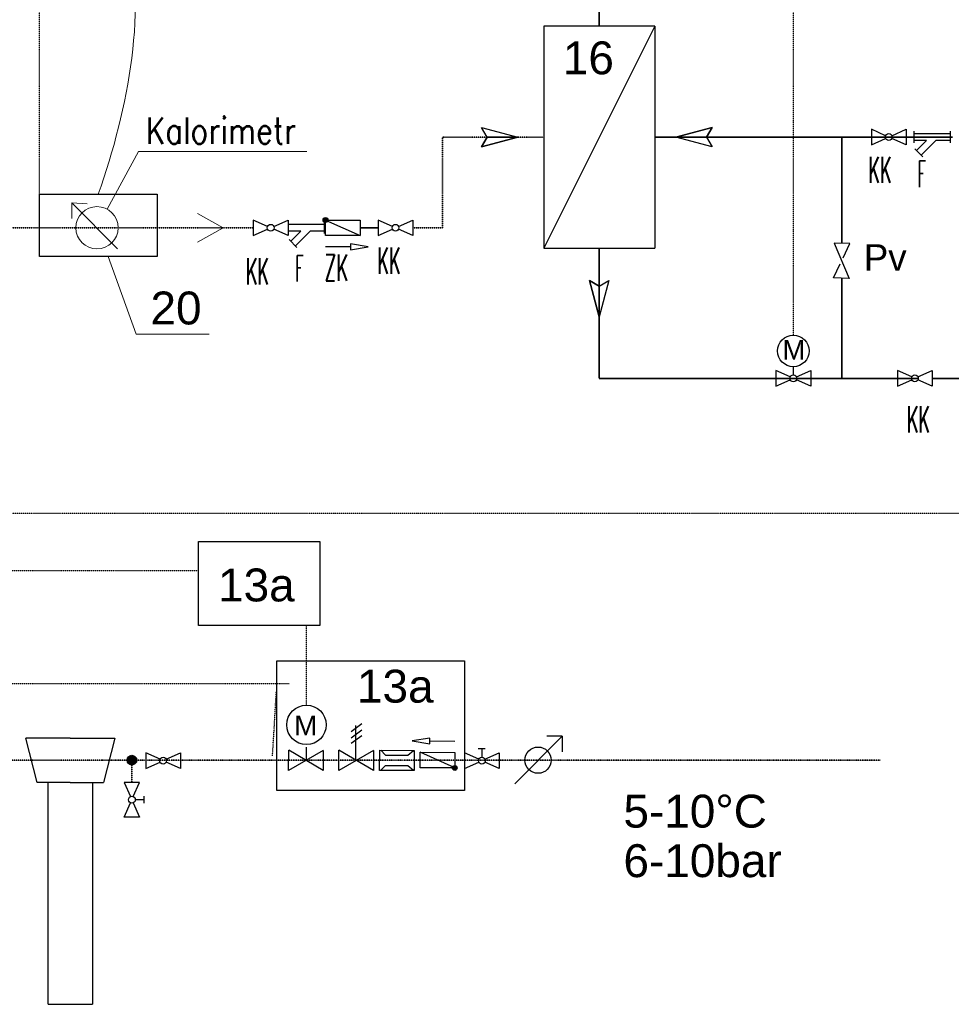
# Model space of a CAD drawing. Header units: millimetres. Extents: x -98431657 to -98227415, y -465497820 to -465456067.
# Tile 39 of 63: x -98396353 to -98394582, y -465489874 to -465488002. Entities that reach past the tile are written whole.
import ezdxf

# ---------------------------------------------------------------- set-up
doc = ezdxf.new("R2010")
doc.units = ezdxf.units.MM
for name, pattern in [('Carkovana', [0.21, 0.15, -0.06]), ('Carkovana 0.5x', [0.14, 0.1, -0.04]), ('Cerchovana', [0.27, 0.15, -0.06, 0, -0.06]), ('Teckovana', [0.06, 0, -0.06])]:
    doc.linetypes.add(name, pattern=pattern)
for name, color, linetype, lineweight in [('Aktivní chlazení', 7, 'Continuous', 25), ('kanalizace nová', 4, 'Continuous', 18), ('Vodovod', 7, 'Continuous', 18), ('WPF 1 - vrt', 7, 'Continuous', 25), ('WPF 2 - vrt', 7, 'Continuous', 25), ('základ', 7, 'Continuous', 25)]:
    doc.layers.add(name, color=color, linetype=linetype, lineweight=lineweight)
doc.styles.add('ARIAL', font='arial.ttf')
doc.styles.add('ROMANS', font='romans__.ttf')

msp = doc.modelspace()

# ---------------------------------------------------------------- hatches: boundary and pattern name
at = {"layer": 'WPF 2 - vrt', "true_color": 0x000000}
for points in [[(-98395771.7, -465488387.7), (-98395770.8, -465488387.6), (-98395769.9, -465488387.4), (-98395769.1, -465488386.9), (-98395768.4, -465488386.3), (-98395767.8, -465488385.6), (-98395767.4, -465488384.7), (-98395767.2, -465488383.8), (-98395767.1, -465488382.9), (-98395767.3, -465488382), (-98395767.6, -465488381.1), (-98395768.1, -465488380.3), (-98395768.7, -465488379.6), (-98395769.5, -465488379.1), (-98395770.4, -465488378.7), (-98395771.3, -465488378.6), (-98395772.2, -465488378.6), (-98395773.1, -465488378.7), (-98395774, -465488379.1), (-98395774.7, -465488379.6), (-98395775.4, -465488380.3), (-98395775.9, -465488381.1), (-98395776.2, -465488382), (-98395776.3, -465488382.9), (-98395776.3, -465488383.8), (-98395776.1, -465488384.7), (-98395775.6, -465488385.6), (-98395775.1, -465488386.3), (-98395774.4, -465488386.9), (-98395773.5, -465488387.4), (-98395772.7, -465488387.6)], [(-98395525.9, -465489420.1), (-98395526.8, -465489420.2), (-98395527.7, -465489420.5), (-98395528.5, -465489421), (-98395529.2, -465489421.6), (-98395529.8, -465489422.3), (-98395530.2, -465489423.1), (-98395530.4, -465489424), (-98395530.5, -465489425), (-98395530.4, -465489425.9), (-98395530, -465489426.8), (-98395529.5, -465489427.6), (-98395528.9, -465489428.2), (-98395528.1, -465489428.8), (-98395527.3, -465489429.1), (-98395526.4, -465489429.3), (-98395525.4, -465489429.3), (-98395524.5, -465489429.1), (-98395523.7, -465489428.8), (-98395522.9, -465489428.3), (-98395522.3, -465489427.6), (-98395521.8, -465489426.8), (-98395521.4, -465489425.9), (-98395521.3, -465489425), (-98395521.3, -465489424.1), (-98395521.6, -465489423.2), (-98395522, -465489422.3), (-98395522.5, -465489421.6), (-98395523.2, -465489421), (-98395524.1, -465489420.5), (-98395524.9, -465489420.2)]]:
    msp.add_hatch(color=18, dxfattribs=at).paths.add_polyline_path(points)
at = {"layer": 'základ', "true_color": 0x000000}
msp.add_hatch(color=18, dxfattribs=at).paths.add_polyline_path([(-98396130.6, -465489409.9), (-98396130.8, -465489408.1), (-98396131.4, -465489406.3), (-98396132.3, -465489404.7), (-98396133.5, -465489403.3), (-98396135, -465489402.1), (-98396136.6, -465489401.3), (-98396138.4, -465489400.8), (-98396140.3, -465489400.7), (-98396142.2, -465489401), (-98396143.9, -465489401.7), (-98396145.5, -465489402.7), (-98396146.8, -465489403.9), (-98396147.9, -465489405.5), (-98396148.6, -465489407.2), (-98396149, -465489409), (-98396149, -465489410.9), (-98396148.6, -465489412.7), (-98396147.9, -465489414.4), (-98396146.8, -465489415.9), (-98396145.5, -465489417.2), (-98396143.9, -465489418.2), (-98396142.2, -465489418.9), (-98396140.3, -465489419.1), (-98396138.4, -465489419), (-98396136.6, -465489418.6), (-98396135, -465489417.8), (-98396133.5, -465489416.6), (-98396132.3, -465489415.2), (-98396131.4, -465489413.6), (-98396130.8, -465489411.8)])

# ---------------------------------------------------------------- linework, layer by layer
at = {"layer": 'Aktivní chlazení'}
for p, q in [((-98395356.8, -465488014.5), (-98395356.8, -465488436.4)), ((-98395145.8, -465488014.5), (-98395356.8, -465488014.5)), ((-98395145.8, -465488014.5), (-98395356.8, -465488436.4)), ((-98395145.8, -465488014.5), (-98395145.8, -465488436.4)), ((-98395464.2, -465488225.4), (-98395474.8, -465488207)), ((-98395474.8, -465488207), (-98395405.9, -465488225.4)), ((-98395464.2, -465488225.4), (-98395474.8, -465488207)), ((-98395474.8, -465488207), (-98395405.9, -465488225.4)), ((-98395105.7, -465488225.4), (-98395036.8, -465488207)), ((-98395105.7, -465488225.4), (-98395036.8, -465488207)), ((-98395036.8, -465488207), (-98395047.4, -465488225.4)), ((-98395036.8, -465488207), (-98395047.4, -465488225.4)), ((-98395474.8, -465488243.9), (-98395464.2, -465488225.4)), ((-98395405.9, -465488225.4), (-98395474.8, -465488243.9)), ((-98395474.8, -465488243.9), (-98395464.2, -465488225.4)), ((-98395405.9, -465488225.4), (-98395474.8, -465488243.9)), ((-98395464.2, -465488225.4), (-98395405.9, -465488225.4)), ((-98395464.2, -465488225.4), (-98395405.9, -465488225.4)), ((-98395047.4, -465488225.4), (-98395105.7, -465488225.4)), ((-98395036.8, -465488243.9), (-98395105.7, -465488225.4)), ((-98395047.4, -465488225.4), (-98395105.7, -465488225.4)), ((-98395036.8, -465488243.9), (-98395105.7, -465488225.4)), ((-98395047.4, -465488225.4), (-98395036.8, -465488243.9)), ((-98395047.4, -465488225.4), (-98395036.8, -465488243.9)), ((-98395356.8, -465488436.4), (-98395145.8, -465488436.4)), ((-98395269.8, -465488498.4), (-98395251.3, -465488508.9)), ((-98395251.3, -465488567.3), (-98395269.8, -465488498.4)), ((-98395269.8, -465488498.4), (-98395251.3, -465488508.9)), ((-98395251.3, -465488567.3), (-98395269.8, -465488498.4)), ((-98395251.3, -465488508.9), (-98395232.9, -465488498.4)), ((-98395232.9, -465488498.4), (-98395251.3, -465488567.3)), ((-98395251.3, -465488508.9), (-98395232.9, -465488498.4)), ((-98395232.9, -465488498.4), (-98395251.3, -465488567.3)), ((-98395251.3, -465488508.9), (-98395251.3, -465488567.3)), ((-98395251.3, -465488508.9), (-98395251.3, -465488567.3))]:
    msp.add_line(p, q, dxfattribs=at)
for points in [[(-98395105.7, -465488225.4), (-98395047.4, -465488225.4), (-98395036.8, -465488207), (-98395105.7, -465488225.4)], [(-98395105.7, -465488225.4), (-98395047.4, -465488225.4), (-98395036.8, -465488207), (-98395105.7, -465488225.4)], [(-98395405.9, -465488225.4), (-98395464.2, -465488225.4), (-98395474.8, -465488243.9), (-98395405.9, -465488225.4)], [(-98395405.9, -465488225.4), (-98395464.2, -465488225.4), (-98395474.8, -465488243.9), (-98395405.9, -465488225.4)], [(-98395251.3, -465488567.3), (-98395251.3, -465488508.9), (-98395269.8, -465488498.4), (-98395251.3, -465488567.3)], [(-98395251.3, -465488567.3), (-98395251.3, -465488508.9), (-98395269.8, -465488498.4), (-98395251.3, -465488567.3)]]:
    msp.add_lwpolyline(points, close=True, dxfattribs=at)
at = {"layer": 'kanalizace nová', "color": 0, "linetype": 'Continuous', "lineweight": 13}
for p, q in [((-98396127.1, -465488253.1), (-98395806.9, -465488253.1)), ((-98395966.2, -465488397.9), (-98396015.3, -465488370.6)), ((-98395966.2, -465488397.9), (-98396015.3, -465488425.3)), ((-98396131.4, -465488600.4), (-98396185.1, -465488452.6)), ((-98395992.9, -465488600.4), (-98396131.4, -465488600.4))]:
    msp.add_line(p, q, dxfattribs=at)
at = {"layer": 'kanalizace nová', "color": 1, "linetype": 'Continuous', "lineweight": 25}
msp.add_lwpolyline([(-98396315.4, -465488334.1), (-98396091.9, -465488334.1), (-98396091.9, -465488452.6), (-98396315.4, -465488452.6), (-98396315.4, -465488334.1)], close=True, dxfattribs=at)
at = {"layer": 'kanalizace nová', "color": 0, "linetype": 'Continuous', "lineweight": 13, "start_tangent": (0.183369, 0.521031), "end_tangent": (0.075075, 0.382212)}
msp.add_spline([(-98396203.7, -465488334.1), (-98396150.7, -465487812.4), (-98396168.3, -465487744.2), (-98396146.9, -465487366.7)], degree=3, dxfattribs=at)
at = {"layer": 'Vodovod', "color": 0, "linetype": 'Continuous', "lineweight": 13}
for p, q in [((-98396127.1, -465488253.1), (-98396186.9, -465488362.7)), ((-98396167, -465488437.8), (-98396254.1, -465488350.6)), ((-98396254.1, -465488350.6), (-98396254.1, -465488380.1)), ((-98396254.1, -465488350.6), (-98396224.7, -465488352.4))]:
    msp.add_line(p, q, dxfattribs=at)
msp.add_circle((-98396206.1, -465488397.9), 40.2, dxfattribs=at)
at = {"layer": 'WPF 1 - vrt', "color": 1, "lineweight": 35}
for p, q in [((-98395251.3, -465488014.5), (-98395251.3, -465487338.4)), ((-98395145.8, -465488225.4), (-98394579.5, -465488225.4))]:
    msp.add_line(p, q, dxfattribs=at)
at = {"layer": 'WPF 2 - vrt'}
for p, q in [((-98395771.7, -465488383.1), (-98395705.9, -465488412.8)), ((-98395724.1, -465488434.3), (-98395771.8, -465488434.3)), ((-98395722.6, -465489355.2), (-98395702.8, -465489340.1)), ((-98395722.6, -465489367.4), (-98395702.8, -465489352.4)), ((-98395714.1, -465489409.9), (-98395714.1, -465489343.7)), ((-98395722.6, -465489377.9), (-98395702.8, -465489362.9)), ((-98395573.3, -465489373.4), (-98395525.7, -465489373.5)), ((-98395841.7, -465489429.6), (-98395841.6, -465489391.1)), ((-98395775.8, -465489391.3), (-98395841.7, -465489429.6)), ((-98395775.9, -465489429.8), (-98395841.6, -465489391.1)), ((-98395807.8, -465489409.9), (-98395807.8, -465489385.2)), ((-98395775.8, -465489391.3), (-98395775.9, -465489429.8)), ((-98395746.2, -465489429.6), (-98395746.1, -465489391.1)), ((-98395680.3, -465489391.3), (-98395746.2, -465489429.6)), ((-98395680.4, -465489429.8), (-98395746.1, -465489391.1)), ((-98395680.3, -465489391.3), (-98395680.4, -465489429.8)), ((-98395666.7, -465489391.1), (-98395657.7, -465489400.1)), ((-98395615.2, -465489400.1), (-98395604.3, -465489391.3)), ((-98395525.9, -465489424.7), (-98395591.6, -465489394.9)), ((-98395657.7, -465489400.1), (-98395615.2, -465489400.1)), ((-98395666.7, -465489428.8), (-98395657.7, -465489419.8)), ((-98395657.7, -465489419.8), (-98395615.2, -465489419.8)), ((-98395615.2, -465489419.8), (-98395604.3, -465489428.6))]:
    msp.add_line(p, q, dxfattribs=at)
at = {"layer": 'WPF 2 - vrt', "color": 171, "linetype": 'Carkovana 0.5x', "lineweight": 35, "true_color": 0x7070ff}
msp.add_line((-98395705.9, -465488397.9), (-98395671.6, -465488397.9), dxfattribs=at)
at = {"layer": 'WPF 2 - vrt', "color": 0, "linetype": 'Continuous', "lineweight": 25}
msp.add_line((-98394882.1, -465488677.6), (-98394882.1, -465488661.9), dxfattribs=at)
at = {"layer": 'WPF 2 - vrt'}
for points in [[(-98394706.8, -465488222.8), (-98394733.9, -465488210.6), (-98394733.9, -465488240.3), (-98394706.8, -465488228.1)], [(-98394694.9, -465488222.8), (-98394667.8, -465488210.6), (-98394667.8, -465488240.3), (-98394694.9, -465488228.1)], [(-98395644.5, -465488395.3), (-98395671.6, -465488383.1), (-98395671.6, -465488412.8), (-98395644.5, -465488400.6)], [(-98395632.6, -465488395.3), (-98395605.6, -465488383.1), (-98395605.6, -465488412.8), (-98395632.6, -465488400.6)], [(-98394787.4, -465488454.7), (-98394774.6, -465488427.9), (-98394804.3, -465488427.2), (-98394776.1, -465488494)], [(-98394776.1, -465488494), (-98394805.9, -465488493.3), (-98394793, -465488466.5)], [(-98394888.1, -465488681.4), (-98394915.2, -465488669.2), (-98394915.2, -465488699), (-98394888.1, -465488686.8)], [(-98394876.2, -465488681.4), (-98394849.1, -465488669.2), (-98394849.1, -465488699), (-98394876.2, -465488686.8)], [(-98394657.1, -465488681.4), (-98394684.2, -465488669.2), (-98394684.2, -465488699), (-98394657.1, -465488686.8)], [(-98394645.2, -465488681.4), (-98394618.1, -465488669.2), (-98394618.1, -465488699), (-98394645.2, -465488686.8)], [(-98396013.2, -465488994.2), (-98395782.7, -465488994.2), (-98395782.7, -465489153.7)], [(-98395782.7, -465489153.7), (-98396013.2, -465489153.7), (-98396013.2, -465488994.2)]]:
    msp.add_lwpolyline(points, dxfattribs=at)
for points in [[(-98395771.7, -465488412.8), (-98395771.7, -465488383.1), (-98395705.9, -465488383.1), (-98395705.9, -465488412.8), (-98395771.7, -465488412.8)], [(-98395724.1, -465488428.7), (-98395724.1, -465488440), (-98395690.4, -465488434.3), (-98395724.1, -465488428.7)], [(-98395864.3, -465489220.8), (-98395507.5, -465489220.8), (-98395507.5, -465489467.4), (-98395864.3, -465489467.4), (-98395864.3, -465489220.8)], [(-98395573.4, -465489379), (-98395573.3, -465489367.8), (-98395607.1, -465489373.3), (-98395573.4, -465489379)], [(-98395602.8, -465489391.3), (-98395602.9, -465489429.8), (-98395668.7, -465489429.6), (-98395668.6, -465489391.1), (-98395602.8, -465489391.3)], [(-98395525.8, -465489395.1), (-98395525.9, -465489424.7), (-98395591.7, -465489424.5), (-98395591.6, -465489394.9), (-98395525.8, -465489395.1)]]:
    msp.add_lwpolyline(points, close=True, dxfattribs=at)
for centre, radius in [((-98394700.8, -465488225.4), 6.5), ((-98395771.7, -465488383.1), 4.61), ((-98395638.6, -465488397.9), 6.5), ((-98394882.1, -465488684.1), 6.5), ((-98394651.1, -465488684.1), 6.5), ((-98395807.8, -465489342.9), 37.5), ((-98395525.9, -465489424.7), 4.61)]:
    msp.add_circle(centre, radius, dxfattribs=at)
at = {"layer": 'WPF 2 - vrt', "color": 0, "linetype": 'Continuous', "lineweight": 25}
msp.add_circle((-98394882.1, -465488631.9), 30, dxfattribs=at)
at = {"layer": 'základ', "linetype": 'Teckovana'}
for p, q in [((-98396315.4, -465488334.1), (-98396315.4, -465486838.1)), ((-98394882.1, -465488601.9), (-98394882.1, -465487521.9)), ((-98394257.9, -465488940.8), (-98396417.8, -465488940.8)), ((-98396013.2, -465489050.2), (-98398502.7, -465489050.2)), ((-98395807.8, -465489305.4), (-98395807.8, -465489153.7)), ((-98396749.1, -465489263.9), (-98395840.6, -465489263.9)), ((-98395872.4, -465489401.8), (-98395865, -465489278.7))]:
    msp.add_line(p, q, dxfattribs=at)
at = {"layer": 'základ'}
for p, q in [((-98394653.1, -465488214.5), (-98394653.1, -465488236.4)), ((-98394584.2, -465488219.1), (-98394653.1, -465488219.1)), ((-98394584.2, -465488214.5), (-98394584.2, -465488236.4)), ((-98394629, -465488231.7), (-98394653.1, -465488231.7)), ((-98394629, -465488231.7), (-98394648.1, -465488250.8)), ((-98394611.1, -465488231.7), (-98394639.2, -465488259.7)), ((-98394584.2, -465488231.7), (-98394611.1, -465488231.7)), ((-98394651.1, -465488247.8), (-98394636.2, -465488262.7)), ((-98395842.9, -465488387), (-98395842.9, -465488408.9)), ((-98395774, -465488387), (-98395774, -465488408.9)), ((-98395774, -465488391.6), (-98395842.9, -465488391.6)), ((-98395818.8, -465488404.3), (-98395842.9, -465488404.3)), ((-98395818.8, -465488404.3), (-98395837.8, -465488423.3)), ((-98395800.8, -465488404.3), (-98395828.9, -465488432.3)), ((-98395774, -465488404.3), (-98395800.8, -465488404.3)), ((-98395840.8, -465488420.3), (-98395825.9, -465488435.2)), ((-98396256.9, -465489367.8), (-98396341.2, -465489367.8)), ((-98396320.1, -465489452.1), (-98396341.2, -465489367.8)), ((-98396256.9, -465489367.8), (-98396172.5, -465489367.8)), ((-98396172.5, -465489367.8), (-98396193.6, -465489452.1)), ((-98395481.1, -465489387.9), (-98395467.9, -465489387.9)), ((-98395474.5, -465489387.9), (-98395474.5, -465489404.2)), ((-98395474.5, -465489387.9), (-98395474.5, -465489404.2)), ((-98396256.9, -465489452.1), (-98396320.1, -465489452.1)), ((-98396299.1, -465489874), (-98396299.1, -465489452.1)), ((-98396256.9, -465489452.1), (-98396193.6, -465489452.1)), ((-98396214.7, -465489452.1), (-98396214.7, -465489874)), ((-98396116.9, -465489485), (-98396133.2, -465489485)), ((-98396116.9, -465489485), (-98396133.2, -465489485)), ((-98396116.9, -465489478.5), (-98396116.9, -465489491.6)), ((-98396299.1, -465489874), (-98396214.7, -465489874))]:
    msp.add_line(p, q, dxfattribs=at)
at = {"layer": 'základ', "color": 171, "linetype": 'Carkovana 0.5x', "lineweight": 35, "true_color": 0x7070ff}
for p, q in [((-98395549.1, -465488397.9), (-98395549.1, -465488225.4)), ((-98395549.1, -465488225.4), (-98395356.8, -465488225.4)), ((-98397115.2, -465488397.9), (-98396302.9, -465488397.9)), ((-98396318.2, -465488397.9), (-98395908.9, -465488397.9)), ((-98395705.9, -465488397.9), (-98395671.6, -465488397.9)), ((-98395605.6, -465488397.9), (-98395549.1, -465488397.9)), ((-98396197.6, -465489409.9), (-98396586.1, -465489409.9)), ((-98396139.8, -465489409.9), (-98396139.8, -465489452.1))]:
    msp.add_line(p, q, dxfattribs=at)
at = {"layer": 'základ', "color": 5, "linetype": 'Carkovana', "lineweight": 35}
for p, q in [((-98394790.2, -465488427.6), (-98394790.2, -465488225.4)), ((-98395251.3, -465488436.4), (-98395251.3, -465488684.1)), ((-98394790.2, -465488684.1), (-98394790.2, -465488493.6)), ((-98395251.3, -465488684.1), (-98394644.6, -465488684.1)), ((-98394618.1, -465488684.1), (-98393638.4, -465488684.1))]:
    msp.add_line(p, q, dxfattribs=at)
at = {"layer": 'základ', "color": 1, "lineweight": 35}
msp.add_line((-98395705.9, -465488397.9), (-98395671.6, -465488397.9), dxfattribs=at)
at = {"layer": 'základ', "color": 0, "linetype": 'Continuous', "lineweight": 25}
for q in [(-98395412, -465489454.9), (-98395351, -465489364.4), (-98395321.5, -465489393.9)]:
    msp.add_line((-98395321.5, -465489364.4), q, dxfattribs=at)
at = {"layer": 'základ', "color": 171, "linetype": 'Cerchovana', "lineweight": 35, "true_color": 0x7070ff}
msp.add_line((-98396197.6, -465489409.9), (-98394717.1, -465489409.9), dxfattribs=at)
at = {"layer": 'základ'}
for points in [[(-98395881.8, -465488395.3), (-98395908.9, -465488383.1), (-98395908.9, -465488412.8), (-98395881.8, -465488400.6)], [(-98395870, -465488395.3), (-98395842.9, -465488383.1), (-98395842.9, -465488412.8), (-98395870, -465488400.6)], [(-98396086.3, -465489408.1), (-98396113.4, -465489395.9), (-98396113.4, -465489425.6), (-98396086.3, -465489413.5)], [(-98396074.5, -465489408.1), (-98396047.4, -465489395.9), (-98396047.4, -465489425.6), (-98396074.5, -465489413.5)], [(-98395480.3, -465489408.1), (-98395507.4, -465489395.9), (-98395507.4, -465489425.6), (-98395480.3, -465489413.5)], [(-98395468.5, -465489408.1), (-98395441.4, -465489395.9), (-98395441.4, -465489425.6), (-98395468.5, -465489413.5)], [(-98396137.2, -465489479.2), (-98396125, -465489452.1), (-98396154.7, -465489452.1), (-98396142.5, -465489479.2)], [(-98396137.2, -465489491.1), (-98396125, -465489518.2), (-98396154.7, -465489518.2), (-98396142.5, -465489491.1)]]:
    msp.add_lwpolyline(points, dxfattribs=at)
for centre, radius in [((-98395875.9, -465488397.9), 6.5), ((-98396139.8, -465489409.9), 9.22), ((-98396080.4, -465489410.8), 6.5), ((-98395474.4, -465489410.8), 6.5), ((-98396139.8, -465489485.1), 6.5)]:
    msp.add_circle(centre, radius, dxfattribs=at)
at = {"layer": 'základ', "color": 0, "linetype": 'Continuous', "lineweight": 25}
msp.add_circle((-98395367.6, -465489409.9), 25, dxfattribs=at)

# ---------------------------------------------------------------- texts
at = {"color": 0, "linetype": 'Continuous', "lineweight": 13, "char_height": 62.5, "attachment_point": 7, "style": 'ARIAL'}
for s, insert, width in [('{\\fArial|i0|b0;\\H62.500000;\\W1.000000;\\C7;16}\\P', (-98395320.4, -465488107), 127.697), ('{\\fArial|i0|b0;\\H62.500000;\\W1.000000;\\C7;20}\\P', (-98396104.4, -465488582.5), 129.16), ('{\\fArial|i0|b0;\\H62.500000;\\W1.000000;\\C7;13a}\\P', (-98395975.9, -465489109), 177.221), ('{\\fArial|i0|b0;\\H62.500000;\\W1.000000;\\C7;13a}\\P', (-98395711.8, -465489301.4), 177.221)]:
    msp.add_mtext(s, dxfattribs=dict(at, insert=insert, width=width))
at = {"color": 5, "linetype": 'Continuous', "lineweight": 35, "insert": (-98394748.3, -465488429.3), "char_height": 50, "width": 106.504, "attachment_point": 1, "style": 'ARIAL'}
msp.add_mtext('{\\fArial|i0|b0;\\H50.000000;\\W1.000000;\\C5;Pv}\\P', dxfattribs=at)
at = {"color": 0, "linetype": 'Continuous', "lineweight": 25, "insert": (-98394903, -465488648.4), "char_height": 37.5, "width": 62.32, "attachment_point": 7, "style": 'ARIAL'}
msp.add_mtext('{\\fArial|i0|b0;\\H37.500000;\\W1.000000;\\C7;M}\\P', dxfattribs=at)
at = {"insert": (-98395831.1, -465489362.8), "char_height": 37.5, "width": 62.32, "attachment_point": 7, "style": 'ARIAL'}
msp.add_mtext('{\\fArial|i0|b0;\\H37.500000;\\W1.000000;\\C7;M}\\P', dxfattribs=at)
at = {"color": 171, "linetype": 'Continuous', "lineweight": 35, "true_color": 0x7070ff, "insert": (-98395205.2, -465489475.6), "char_height": 62.5, "width": 334.017, "attachment_point": 1, "line_spacing_factor": 0.903614, "style": 'ARIAL'}
msp.add_mtext('{\\fArial|i0|b0;\\H62.500000;\\W1.000000;\\c3271520368;5-10%%dC}\\P{\\fArial|i0|b0;\\H62.500000;\\W1.000000;\\c3271520368;6-10bar}\\P', dxfattribs=at)
at = {"layer": 'WPF 2 - vrt', "char_height": 50, "attachment_point": 4, "style": 'ROMANS'}
for s, insert, width in [('\\W0.49;KK', (-98394739.8, -465488287.7), 70.486), ('\\W0.40;F', (-98394645.7, -465488295.8), 33.434), ('\\W0.49;KK', (-98395673.1, -465488460.3), 70.486), ('\\W0.49;KK', (-98395923.3, -465488480.9), 70.486), ('\\W0.40;F', (-98395829, -465488475.3), 33.434), ('\\W0.51;ZK', (-98395773.4, -465488473.8), 70.981), ('\\W0.49;KK', (-98394666.6, -465488762.2), 70.486)]:
    msp.add_mtext(s, dxfattribs=dict(at, insert=insert, width=width))
at = {"layer": 'základ', "insert": (-98395970.5, -465488213), "char_height": 50, "width": 359.146, "attachment_point": 5, "style": 'ROMANS'}
msp.add_mtext('\\W0.83;Kalorimetr', dxfattribs=at)

doc.saveas('drawing.dxf')
